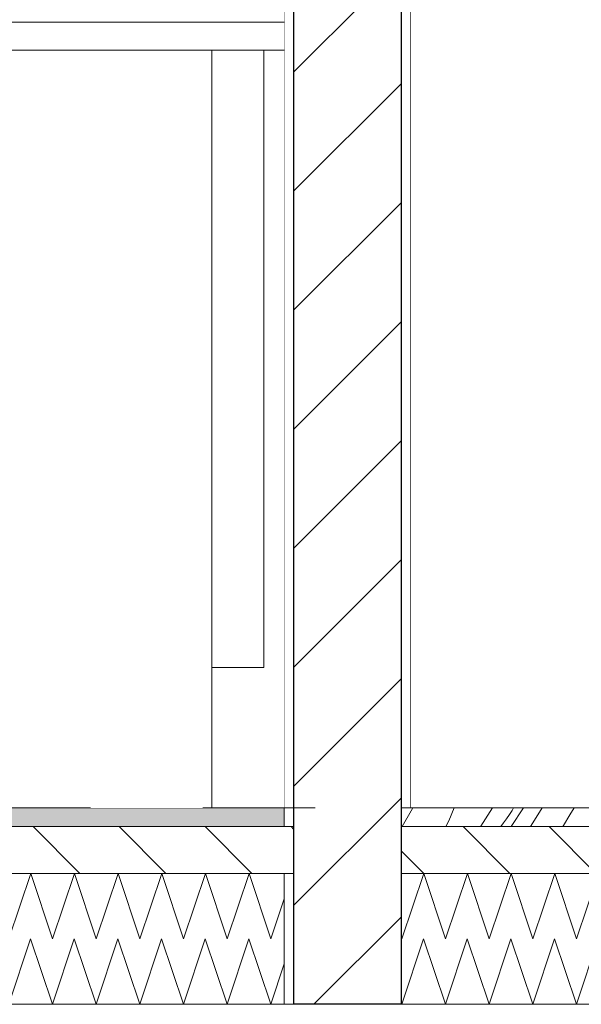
# Model space of a CAD drawing. Header units: millimetres. Extents: x 90539 to 127778, y -34922 to 14506.
# Tile 163 of 256: x 112245 to 112845, y -210 to 843. Entities that reach past the tile are written whole.
import ezdxf

# ---------------------------------------------------------------- set-up
doc = ezdxf.new("R2010")
doc.units = ezdxf.units.MM
doc.header["$MEASUREMENT"] = 0
doc.linetypes.add('Przerywana', pattern=[240, 120, -120])
doc.linetypes.add('Wipeout_Contour', pattern=[1000, 0, -1000])
for name, color, linetype, lineweight, true_color in [('0_Nr_pióra__85', 7, 'Continuous', 13, 0x80c2ff), ('Nowe_A-Wymiary-Wewnętrzne_Nr_pióra__45', 7, 'Continuous', 15, 0x40a5ff), ('Nowe_A-Wymiary-Wewnętrzne_Nr_pióra__85', 7, 'Continuous', 13, 0x80c2ff), ('Nowe_A-Wymiary-Zewnętrzne_Nr_pióra__45', 7, 'Continuous', 15, 0x40a5ff), ('Nowe_A-Wymiary-Zewnętrzne_Nr_pióra__85', 7, 'Continuous', 13, 0x80c2ff)]:
    doc.layers.add(name, color=color, linetype=linetype, lineweight=lineweight, true_color=true_color)
for name, color, linetype in [('Nowe_A-Armatura', 7, 'Continuous'), ('Nowe_A-Posadzki', 7, 'Continuous'), ('Nowe_A-Płyta-Grunt', 7, 'Continuous'), ('Nowe_A-Wymiary-Wewnętrzne', 7, 'Continuous'), ('Nowe_A-Wymiary-Zewnętrzne', 7, 'Continuous'), ('Nowe_A-Ściany-Działowe', 7, 'Continuous')]:
    doc.layers.add(name, color=color, linetype=linetype)
for name, color, linetype, lineweight in [('Nowe_A-Armatura_Nr_pióra__2', 8, 'Continuous', 13), ('Nowe_A-Posadzki_Nr_pióra__174', 7, 'Continuous', 5), ('Nowe_A-Posadzki_Nr_pióra__175', 7, 'Continuous', 5), ('Nowe_A-Posadzki_Nr_pióra__9', 7, 'Continuous', 13), ('Nowe_A-Płyta-Grunt_Nr_pióra__174', 7, 'Continuous', 5), ('Nowe_A-Płyta-Grunt_Nr_pióra__9', 7, 'Continuous', 13), ('Nowe_A-Wymiary-Wewnętrzne_Nr_pióra__46', 5, 'Continuous', 15), ('Nowe_A-Wymiary-Zewnętrzne_Nr_pióra__46', 5, 'Continuous', 15), ('Nowe_A-Ściany-Działowe_Nr_pióra__27', 7, 'Continuous', 25), ('Nowe_A-Ściany-Działowe_Nr_pióra__47', 7, 'Continuous', 15)]:
    doc.layers.add(name, color=color, linetype=linetype, lineweight=lineweight)
doc.styles.add('STYL_AUTOMATYCZNY_2', font='arial.ttf')
doc.dimstyles.new('STYL_AUTOMATYCZNY__1', dxfattribs={"dimtxt": 125, "dimasz": 47.5, "dimexe": 0.18, "dimexo": 20, "dimgap": 0, "dimtad": 1, "dimdec": 1, "dimlfac": 0.1, "dimzin": 0, "dimdsep": 46, "dimtxsty": 'STYL_AUTOMATYCZNY_2', "dimblk": 'ARROWHEAD_11', "dimblk1": 'ARROWHEAD_11', "dimblk2": 'ARROWHEAD_11', "dimcen": 0.09, "dimclrd": 256, "dimclre": 256, "dimclrt": 5, "dimadec": 1, "dimazin": 0, "dimtfac": 1, "dimtdec": 4, "dimtmove": 0, "dimatfit": 3, "dimfxl": 0, "dimtolj": 1, "dimtzin": 0, "dimarcsym": 0})
pattern_1 = [(0, (0, 0), (0, 86.60254), [0, -50]), (0, (25, 43.3), (0, 86.60254), [0, -50])]
pattern_2 = [(135, (0, 0), (45.96194, 45.96194), [])]

# ---------------------------------------------------------------- blocks, each defined once
blk = doc.blocks.new('ElemPrzekroju_24')
at = {"layer": 'Nowe_A-Ściany-Działowe', "linetype": 'Continuous', "lineweight": 0, "true_color": 0x000000}
h = blk.add_hatch(dxfattribs=at)
h.set_pattern_fill('Tynk', color=18, style=0, pattern_type=2)
h.set_pattern_definition(pattern_1)
h.paths.add_polyline_path([(112537.6, 2550), (112527.6, 2550), (112527.6, -20), (112537.6, -20)])
h = blk.add_hatch(dxfattribs=at)
h.set_pattern_fill('Bloczki_ceramiczne', color=18, style=0, pattern_type=2)
h.set_pattern_definition([(45, (0, 0), (-63.63961, 63.63961), [])])
h.paths.add_polyline_path([(112537.6, -20), (112537.6, -70), (112537.6, -210), (112652.6, -210), (112652.6, 0), (112652.6, 2540), (112652.6, 2550), (112537.6, 2550)])
h = blk.add_hatch(dxfattribs=at)
h.set_pattern_fill('Tynk', color=18, style=0, pattern_type=2)
h.set_pattern_definition(pattern_1)
h.paths.add_polyline_path([(112652.6, 0), (112662.6, 0), (112662.6, 2540), (112652.6, 2540)])
h = blk.add_hatch(dxfattribs=at)
h.set_pattern_fill('Tynk', color=18, style=0, pattern_type=2)
h.set_pattern_definition(pattern_1)
h.paths.add_polyline_path([(112537.6, -70), (112527.6, -70), (112527.6, -210), (112537.6, -210)])
at = {"layer": 'Nowe_A-Ściany-Działowe_Nr_pióra__27', "color": 7, "linetype": 'Continuous', "lineweight": 25}
blk.add_line((112652.6, -210), (112537.6, -210), dxfattribs=at)
at = {"layer": 'Nowe_A-Ściany-Działowe_Nr_pióra__27', "color": 7, "linetype": 'Continuous', "lineweight": 25, "flags": 128}
for points in [[(112537.6, 2550), (112537.6, -20), (112537.6, -70), (112537.6, -210)], [(112652.6, 2550), (112652.6, 2540), (112652.6, 0), (112652.6, -20), (112652.6, -70), (112652.6, -140), (112652.6, -210)]]:
    blk.add_lwpolyline(points, dxfattribs=at)
at = {"layer": 'Nowe_A-Ściany-Działowe_Nr_pióra__47', "color": 7, "linetype": 'Continuous', "lineweight": 15}
for p, q in [((112527.6, 2540), (112527.6, 0)), ((112662.6, 2540), (112662.6, 0)), ((112527.6, 0), (112527.6, -20)), ((112662.6, 0), (112652.6, 0)), ((112537.6, -20), (112527.6, -20)), ((112537.6, -70), (112527.6, -70)), ((112537.6, -210), (112527.6, -210))]:
    blk.add_line(p, q, dxfattribs=at)
at = {"layer": 'Nowe_A-Ściany-Działowe_Nr_pióra__47', "color": 7, "linetype": 'Continuous', "lineweight": 15, "flags": 128}
blk.add_lwpolyline([(112527.6, -70), (112527.6, -140), (112527.6, -210)], dxfattribs=at)
blk = doc.blocks.new('ElemPrzekroju_25')
at = {"color": 254, "linetype": 'Wipeout_Contour', "lineweight": 0, "ltscale": 6815411.693442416}
blk.add_wipeout([(109677.6, 2540), (109677.6, 2100), (110477.6, 2100), (110477.6, 519.2), (110503.7, 549.4), (110520.6, 562.2), (110520.6, 2117), (111654.6, 2117), (111654.6, 0), (111973.1, 0), (111973.1, 2.5), (111943.1, 2.5), (111910.4, 86.9), (111909.1, 94.2), (111909.1, 204.5), (111973.1, 204.5), (111973.1, 205.5), (111908.1, 205.5), (111908.1, 228.5), (111870.9, 228.5), (111870.9, 232.3), (111870.9, 232.8), (111870.9, 257.1), (111870.9, 260.3), (111870.9, 477.4), (111870.9, 514.8), (111870.9, 548.6), (111870.9, 566.6), (111870.7, 573.9), (111870.2, 590.3), (111869.6, 605.3), (111868.9, 621.6), (111868.3, 635.4), (111867.5, 651.5), (111866.7, 666.9), (111866.5, 675.5), (111870.9, 676.7), (111870.9, 687.3), (111870.9, 692), (111870.9, 692.5), (111908.1, 692.5), (111908.1, 717), (111918.5, 749.2), (111892.4, 753.7), (111890.4, 755.4), (111889.5, 757.7), (111889.6, 759.5), (111889.7, 760), (111890.4, 764.3), (111895.7, 795), (111896.3, 798.5), (111897, 800.8), (111898.4, 802.3), (111900.9, 803.3), (111934.2, 797.7), (111934, 797.2), (111947.8, 840), (111973.3, 840), (111973.3, 840), (112527.6, 840), (112527.6, 2540)], dxfattribs=at).dxf.layer = 'Nowe_A-Ściany-Działowe'
at = {"color": 254, "linetype": 'Wipeout_Contour', "lineweight": 0, "ltscale": 4591727.228910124}
blk.add_wipeout([(112662.6, 0), (113409.8, 0), (113409.8, 2117), (114543.8, 2117), (114543.8, 173.3), (114551.4, 174.3), (114561.6, 175.6), (114569.8, 175.7), (114580.4, 172.9), (114585.6, 169.4), (114587.2, 164.7), (114588.1, 161.3), (114614.3, 176.3), (114616.1, 177.1), (114618.1, 177.4), (114620.2, 177.1), (114622.4, 176.3), (114624.6, 175), (114626.7, 173.3), (114628.6, 171.2), (114630.3, 168.8), (114631.7, 166.2), (114632.6, 163.4), (114633.2, 160.7), (114633.4, 158.1), (114633.1, 155.7), (114632.3, 153.6), (114631.2, 151.9), (114629.8, 150.6), (114619.4, 144.7), (114606.5, 126.5), (114543.8, 90.6), (114543.8, 0), (116907.6, 0), (116907.6, 900), (116877.6, 900), (116877.6, 925), (116907.6, 925), (116907.6, 2540), (112662.6, 2540)], dxfattribs=at).dxf.layer = 'Nowe_A-Ściany-Działowe'
at = {"color": 254, "linetype": 'Wipeout_Contour', "lineweight": 0, "ltscale": 674972.373768}
blk.add_wipeout([(112505.7, 150), (112450.1, 150), (112450.1, 0), (112527.6, 0), (112527.6, 810), (112505.7, 810)], dxfattribs=at).dxf.layer = 'Nowe_A-Ściany-Działowe'
blk = doc.blocks.new('*X282')
at = {"layer": 'Nowe_A-Płyta-Grunt_Nr_pióra__174', "color": 7, "linetype": 'Continuous', "lineweight": 5}
for p, q in [((112233.2, -210), (112256.5, -140)), ((112256.5, -140), (112279.8, -210)), ((112279.8, -210), (112303.2, -140)), ((112303.2, -140), (112326.5, -210)), ((112326.5, -210), (112349.8, -140)), ((112349.8, -140), (112373.2, -210)), ((112373.2, -210), (112396.5, -140)), ((112396.5, -140), (112419.8, -210)), ((112419.8, -210), (112443.2, -140)), ((112443.2, -140), (112466.5, -210)), ((112466.5, -210), (112489.8, -140)), ((112489.8, -140), (112513.2, -210)), ((112513.2, -210), (112527.6, -166.7))]:
    blk.add_line(p, q, dxfattribs=at)
blk = doc.blocks.new('*X283')
at = {"layer": 'Nowe_A-Płyta-Grunt_Nr_pióra__174', "color": 7, "linetype": 'Continuous', "lineweight": 5}
for p, q in [((112653.2, -210), (112676.5, -140)), ((112676.5, -140), (112699.8, -210)), ((112699.8, -210), (112723.2, -140)), ((112723.2, -140), (112746.5, -210)), ((112746.5, -210), (112769.8, -140)), ((112769.8, -140), (112793.2, -210)), ((112793.2, -210), (112816.5, -140)), ((112816.5, -140), (112839.8, -210)), ((112839.8, -210), (112863.2, -140)), ((112652.6, -208.3), (112653.2, -210))]:
    blk.add_line(p, q, dxfattribs=at)
blk = doc.blocks.new('ElemPrzekroju_242')
at = {"layer": 'Nowe_A-Płyta-Grunt_Nr_pióra__9', "color": 7, "linetype": 'Continuous', "lineweight": 13}
blk.add_line((116917.6, -210), (112652.6, -210), dxfattribs=at)
at = {"layer": 'Nowe_A-Płyta-Grunt_Nr_pióra__9', "color": 7, "linetype": 'Continuous', "lineweight": 13, "flags": 128}
blk.add_lwpolyline([(112527.6, -210), (109677.6, -210), (109667.6, -210)], dxfattribs=at)
at = {"layer": 'Nowe_A-Płyta-Grunt', "lineweight": 0}
for name in ['*X282', '*X283']:
    blk.add_blockref(name, (0, 0), dxfattribs=at)
blk = doc.blocks.new('*X363')
at = {"layer": 'Nowe_A-Posadzki_Nr_pióra__175', "color": 7, "linetype": 'Continuous', "lineweight": 5}
for p, q in [((112663.1, -3.3), (112665, 0)), ((112703.4, -14), (112709.3, 0)), ((112750.2, 0), (112737.8, -19.6)), ((112770.2, -20), (112783.3, 0)), ((112771.1, -2.7), (112772.8, 0)), ((112793.3, -15.9), (112803.4, 0)), ((112832.9, -7.6), (112837.6, 0)), ((112653.6, -20), (112663.1, -3.3)), ((112765.2, -11.7), (112768.2, -7.2)), ((112768.2, -7.2), (112771.1, -2.7)), ((112825.9, -19), (112832.9, -7.6)), ((112700.4, -20), (112703.4, -14)), ((112737.8, -19.6), (112737.5, -20)), ((112759.2, -20), (112762, -16.1)), ((112762, -16.1), (112765.2, -11.7)), ((112790.8, -20), (112793.3, -15.9)), ((112825.3, -20), (112825.9, -19))]:
    blk.add_line(p, q, dxfattribs=at)
blk = doc.blocks.new('*X364')
at = {"layer": 'Nowe_A-Posadzki_Nr_pióra__174', "color": 7, "linetype": 'Continuous', "lineweight": 5}
for p, q in [((112653.3, -140), (112676.7, -70)), ((112676.7, -70), (112700, -140)), ((112700, -140), (112723.3, -70)), ((112723.3, -70), (112746.7, -140)), ((112746.7, -140), (112770, -70)), ((112770, -70), (112793.3, -140)), ((112793.3, -140), (112816.7, -70)), ((112816.7, -70), (112840, -140)), ((112840, -140), (112863.3, -70)), ((112652.6, -137.8), (112653.3, -140))]:
    blk.add_line(p, q, dxfattribs=at)
blk = doc.blocks.new('ElemPrzekroju_319')
at = {"layer": 'Nowe_A-Posadzki', "linetype": 'Continuous', "lineweight": 0, "true_color": 0x000000}
h = blk.add_hatch(dxfattribs=at)
h.set_pattern_fill('Cegła_zwykła', color=18, style=0, pattern_type=2)
h.set_pattern_definition(pattern_2)
h.paths.add_polyline_path([(112652.6, -20), (112652.6, -70), (116907.6, -70), (116907.6, -20)])
at = {"layer": 'Nowe_A-Posadzki_Nr_pióra__9', "color": 7, "linetype": 'Continuous', "lineweight": 13}
for p, q in [((116907.6, 0), (112662.6, 0)), ((116907.6, -20), (112652.6, -20)), ((116907.6, -70), (112652.6, -70))]:
    blk.add_line(p, q, dxfattribs=at)
at = {"layer": 'Nowe_A-Posadzki', "lineweight": 0}
for name in ['*X363', '*X364']:
    blk.add_blockref(name, (0, 0), dxfattribs=at)
blk = doc.blocks.new('*X370')
at = {"layer": 'Nowe_A-Posadzki_Nr_pióra__174', "color": 7, "linetype": 'Continuous', "lineweight": 5}
for p, q in [((112233.3, -140), (112256.7, -70)), ((112256.7, -70), (112280, -140)), ((112280, -140), (112303.3, -70)), ((112303.3, -70), (112326.7, -140)), ((112326.7, -140), (112350, -70)), ((112350, -70), (112373.3, -140)), ((112373.3, -140), (112396.7, -70)), ((112396.7, -70), (112420, -140)), ((112420, -140), (112443.3, -70)), ((112443.3, -70), (112466.7, -140)), ((112466.7, -140), (112490, -70)), ((112490, -70), (112513.3, -140)), ((112513.3, -140), (112527.6, -97.2))]:
    blk.add_line(p, q, dxfattribs=at)
blk = doc.blocks.new('ElemPrzekroju_322')
at = {"layer": 'Nowe_A-Posadzki', "linetype": 'Continuous', "lineweight": 0, "true_color": 0xbb9a81}
blk.add_hatch(color=33, dxfattribs=at).paths.add_polyline_path([(109677.6, -20), (112527.6, -20), (112527.6, 0), (109677.6, 0)])
at = {"layer": 'Nowe_A-Posadzki', "linetype": 'Continuous', "lineweight": 0, "true_color": 0x000000}
h = blk.add_hatch(dxfattribs=at)
h.set_pattern_fill('Cegła_zwykła', color=18, style=0, pattern_type=2)
h.set_pattern_definition(pattern_2)
h.paths.add_polyline_path([(109667.6, -70), (109677.6, -70), (112527.6, -70), (112537.6, -70), (112537.6, -20), (112527.6, -20), (109677.6, -20), (109667.6, -20)])
at = {"layer": 'Nowe_A-Posadzki_Nr_pióra__9', "color": 7, "linetype": 'Continuous', "lineweight": 13}
blk.add_line((112527.6, 0), (110477.6, 0), dxfattribs=at)
at = {"layer": 'Nowe_A-Posadzki_Nr_pióra__9', "color": 7, "linetype": 'Continuous', "lineweight": 13, "flags": 128}
for points in [[(112527.6, -20), (109677.6, -20), (109667.6, -20)], [(112527.6, -70), (109677.6, -70), (109667.6, -70)]]:
    blk.add_lwpolyline(points, dxfattribs=at)
at = {"layer": 'Nowe_A-Posadzki', "lineweight": 0}
blk.add_blockref('*X370', (0, 0), dxfattribs=at)
blk = doc.blocks.new('ElemPrzekroju_367')
at = {"color": 254, "linetype": 'Wipeout_Contour', "lineweight": 0, "ltscale": 336483.629403}
blk.add_wipeout([(111973.3, 840), (111973.3, 810), (112527.6, 810)], dxfattribs=at).dxf.layer = 'Nowe_A-Armatura'
at = {"color": 254, "linetype": 'Wipeout_Contour', "lineweight": 0, "ltscale": 337037.167288}
blk.add_wipeout([(112527.6, 810), (112527.6, 840), (111973.3, 840)], dxfattribs=at).dxf.layer = 'Nowe_A-Armatura'
at = {"layer": 'Nowe_A-Armatura_Nr_pióra__2', "color": 8, "linetype": 'Continuous', "lineweight": 13}
blk.add_line((111973.3, 840), (112527.6, 840), dxfattribs=at)
at = {"color": 254, "linetype": 'Wipeout_Contour', "lineweight": 0, "ltscale": 336875.702194}
blk.add_wipeout([(111973.1, 0), (112450.1, 0), (112450.1, 810)], dxfattribs=at).dxf.layer = 'Nowe_A-Armatura'
at = {"color": 254, "linetype": 'Wipeout_Contour', "lineweight": 0, "ltscale": 336402.63495}
blk.add_wipeout([(112450.1, 810), (111973.1, 810), (111973.1, 0)], dxfattribs=at).dxf.layer = 'Nowe_A-Armatura'
at = {"color": 254, "linetype": 'Wipeout_Contour', "lineweight": 0, "ltscale": 337409.502833}
blk.add_wipeout([(112450.1, 810), (112450.1, 150), (112505.7, 150)], dxfattribs=at).dxf.layer = 'Nowe_A-Armatura'
at = {"color": 254, "linetype": 'Wipeout_Contour', "lineweight": 0, "ltscale": 337466.922983}
blk.add_wipeout([(112505.7, 150), (112505.7, 810), (112450.1, 810)], dxfattribs=at).dxf.layer = 'Nowe_A-Armatura'
at = {"layer": 'Nowe_A-Armatura_Nr_pióra__2', "color": 8, "linetype": 'Continuous', "lineweight": 13}
for p, q in [((112450.1, 810), (111973.3, 810)), ((112450.1, 0), (112450.1, 810)), ((112450.1, 810), (112527.6, 810)), ((112505.7, 810), (112505.7, 150)), ((112450.1, 150), (112505.7, 150))]:
    blk.add_line(p, q, dxfattribs=at)
blk = doc.blocks.new('*D714')
at = {"layer": 'Nowe_A-Wymiary-Wewnętrzne_Nr_pióra__45', "linetype": 'Continuous', "lineweight": 15, "true_color": 0x40a5ff}
for points in [[(116511.2, 900), (116512.1, 895.2), (116514.8, 891.2), (116518.9, 888.5), (116523.7, 887.5), (116528.4, 888.5), (116532.5, 891.2), (116535.2, 895.2), (116536.2, 900), (116535.2, 904.8), (116532.5, 908.8), (116528.4, 911.5), (116523.7, 912.5), (116518.9, 911.5), (116514.8, 908.8), (116512.1, 904.8)], [(116511.2, 0), (116512.1, -4.8), (116514.8, -8.8), (116518.9, -11.5), (116523.7, -12.5), (116528.4, -11.5), (116532.5, -8.8), (116535.2, -4.8), (116536.2, 0), (116535.2, 4.8), (116532.5, 8.8), (116528.4, 11.5), (116523.7, 12.5), (116518.9, 11.5), (116514.8, 8.8), (116512.1, 4.8)]]:
    blk.add_hatch(color=161, dxfattribs=at).paths.add_polyline_path(points)
at = {"layer": 'Nowe_A-Wymiary-Wewnętrzne_Nr_pióra__45', "color": 161, "linetype": 'Continuous', "lineweight": 15, "true_color": 0x40a5ff}
for centre in [(116523.7, 900), (116523.7, 0)]:
    blk.add_circle(centre, 12.5, dxfattribs=at)
at = {"layer": 'Nowe_A-Wymiary-Wewnętrzne_Nr_pióra__85', "color": 151, "linetype": 'Continuous', "lineweight": 13, "true_color": 0x80c2ff}
for p, q in [((116511.2, 900), (116476.8, 900)), ((116570.5, 900), (116536.2, 900)), ((116523.7, 12.5), (116523.7, 887.5)), ((116511.2, 0), (116476.8, 0)), ((116570.5, 0), (116536.2, 0)), ((116523.7, -25), (116523.7, -12.5))]:
    blk.add_line(p, q, dxfattribs=at)
at = {"layer": 'Nowe_A-Wymiary-Wewnętrzne_Nr_pióra__46', "color": 5, "lineweight": 15, "insert": (116498.7, 283.2), "char_height": 125, "attachment_point": 7, "rotation": 90, "style": 'STYL_AUTOMATYCZNY_2'}
blk.add_mtext('\\A1;{\\pql;\\fArial|b0|i0|c238|p0;\\W1.000000;90,0}', dxfattribs=at)
blk = doc.blocks.new('ARROWHEAD_11')
at = {"color": 0, "linetype": 'Continuous', "lineweight": 0}
blk.add_line((0, 0), (-1, 0), dxfattribs=at)
at = {"color": 0, "linetype": 'Continuous', "lineweight": 0, "const_width": 0.25, "flags": 128}
blk.add_lwpolyline([(-0.125, 0, 1), (0.125, 0, 1)], format="xyb", close=True, dxfattribs=at)
blk = doc.blocks.new('*D748')
at = {"layer": 'Nowe_A-Wymiary-Zewnętrzne_Nr_pióra__45', "linetype": 'Continuous', "lineweight": 15, "true_color": 0x40a5ff}
for points in [[(119375.1, 12845), (119376.1, 12840.2), (119378.8, 12836.2), (119382.8, 12833.5), (119387.6, 12832.5), (119392.4, 12833.5), (119396.5, 12836.2), (119399.2, 12840.2), (119400.1, 12845), (119399.2, 12849.8), (119396.5, 12853.8), (119392.4, 12856.5), (119387.6, 12857.5), (119382.8, 12856.5), (119378.8, 12853.8), (119376.1, 12849.8)], [(119375.1, -450), (119376.1, -454.8), (119378.8, -458.8), (119382.8, -461.5), (119387.6, -462.5), (119392.4, -461.5), (119396.5, -458.8), (119399.2, -454.8), (119400.1, -450), (119399.2, -445.2), (119396.5, -441.2), (119392.4, -438.5), (119387.6, -437.5), (119382.8, -438.5), (119378.8, -441.2), (119376.1, -445.2)]]:
    blk.add_hatch(color=161, dxfattribs=at).paths.add_polyline_path(points)
at = {"layer": 'Nowe_A-Wymiary-Zewnętrzne_Nr_pióra__45', "color": 161, "linetype": 'Continuous', "lineweight": 15, "true_color": 0x40a5ff}
for centre in [(119387.6, 12845), (119387.6, -450)]:
    blk.add_circle(centre, 12.5, dxfattribs=at)
at = {"layer": 'Nowe_A-Wymiary-Zewnętrzne_Nr_pióra__85', "color": 151, "linetype": 'Continuous', "lineweight": 13, "true_color": 0x80c2ff}
for p, q in [((119387.6, 12857.5), (119387.6, 12870)), ((119375.1, 12845), (119340.8, 12845)), ((119434.5, 12845), (119400.1, 12845)), ((119387.6, -437.5), (119387.6, 12832.5)), ((119375.1, -450), (119340.8, -450)), ((119434.5, -450), (119400.1, -450)), ((119387.6, -475), (119387.6, -462.5))]:
    blk.add_line(p, q, dxfattribs=at)
at = {"layer": 'Nowe_A-Wymiary-Zewnętrzne_Nr_pióra__46', "color": 5, "lineweight": 15, "insert": (119362.6, 5911.5), "char_height": 125, "attachment_point": 7, "rotation": 90, "style": 'STYL_AUTOMATYCZNY_2'}
blk.add_mtext('\\A1;{\\pql;\\fArial|b0|i0|c238|p0;\\W1.000000;1\xa0329,5}', dxfattribs=at)
blk = doc.blocks.new('A Przekrój_STORY_MARKER')
at = {"layer": '0_Nr_pióra__85', "color": 151, "linetype": 'Przerywana', "lineweight": 13, "true_color": 0x80c2ff}
blk.add_line((94200.6, 0), (119573.8, 0), dxfattribs=at)

msp = doc.modelspace()

# ---------------------------------------------------------------- block references
at = {"layer": 'Nowe_A-Płyta-Grunt', "lineweight": 0}
msp.add_blockref('ElemPrzekroju_242', (0, 0), dxfattribs=at)
at = {"layer": 'Nowe_A-Ściany-Działowe', "lineweight": 0}
msp.add_blockref('ElemPrzekroju_24', (0, 0), dxfattribs=at)

# ---------------------------------------------------------------- next in the draw order: block references
msp.add_blockref('ElemPrzekroju_25', (0, 0), dxfattribs=at)

# ---------------------------------------------------------------- next in the draw order: block references
at = {"layer": 'Nowe_A-Posadzki', "lineweight": 0}
for name in ['ElemPrzekroju_322', 'ElemPrzekroju_319']:
    msp.add_blockref(name, (0, 0), dxfattribs=at)

# ---------------------------------------------------------------- next in the draw order: block references
at = {"layer": 'Nowe_A-Armatura', "lineweight": 0}
msp.add_blockref('ElemPrzekroju_367', (0, 0), dxfattribs=at)

# ---------------------------------------------------------------- next in the draw order: block references
at = {"linetype": 'Continuous', "lineweight": 0}
msp.add_blockref('A Przekrój_STORY_MARKER', (0, 0), dxfattribs=at)

# ---------------------------------------------------------------- next in the draw order: dimensions: what is measured, and where the dimension line sits
at = {"layer": 'Nowe_A-Wymiary-Wewnętrzne', "color": 151, "linetype": 'Continuous', "lineweight": 13, "true_color": 0x80c2ff}
dim = msp.add_linear_dim(base=(116523.66, 900), p1=(99177.6, 0), p2=(116907.6, 900), angle=90, dimstyle='STYL_AUTOMATYCZNY__1', dxfattribs=at)
dim.commit()
dim.dimension.update_dxf_attribs({"geometry": '*D714', "text_midpoint": (116436.16, 445), "dimtype": 160, "text_rotation": 90})
at = {"layer": 'Nowe_A-Wymiary-Zewnętrzne', "color": 151, "linetype": 'Continuous', "lineweight": 13, "true_color": 0x80c2ff}
dim = msp.add_linear_dim(base=(119387.63, 12845), p1=(95120.09, -450), p2=(98654.74, 12845), angle=90, dimstyle='STYL_AUTOMATYCZNY__1', dxfattribs=at)
dim.commit()
dim.dimension.update_dxf_attribs({"geometry": '*D748', "text_midpoint": (119300.13, 6192.64), "dimtype": 160, "text_rotation": 90})

doc.saveas('drawing.dxf')
